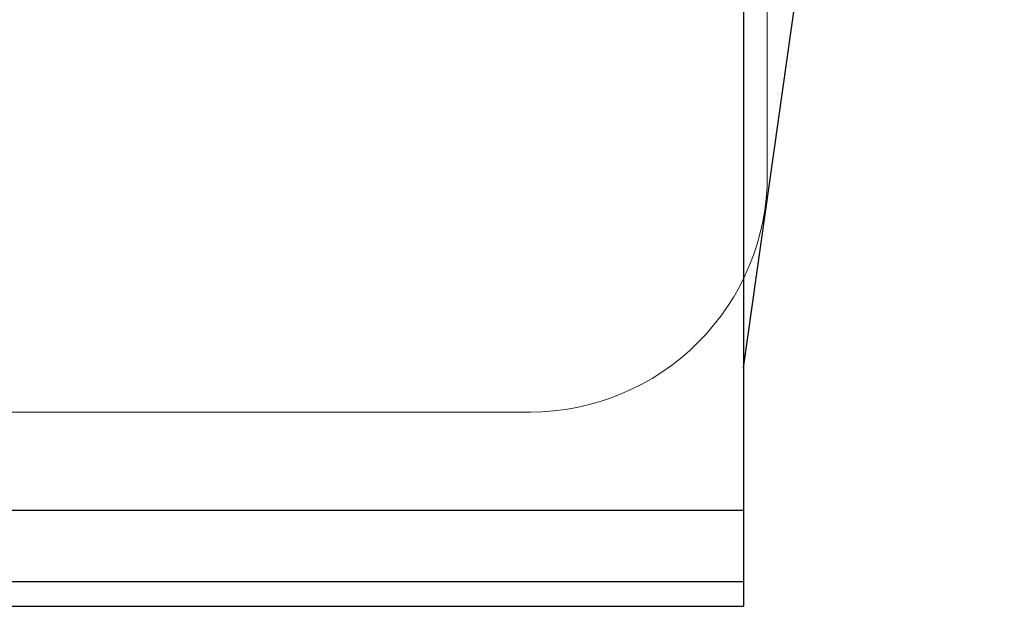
# Model space of a CAD drawing. Header units: millimetres. Extents: x -17122 to 7392, y -6480 to -3200.
# Tile 32 of 70: x -1967 to -1930, y -4934 to -4912. Entities that reach past the tile are written whole.
import ezdxf
from ezdxf.lldxf.tags import DXFTag

# ---------------------------------------------------------------- set-up
doc = ezdxf.new("R2010")
doc.units = ezdxf.units.MM
doc.layers.add('IS_Armatura_Therm', color=7, linetype='SOLID', true_color=0x000000)
doc.layers.add('IS_Wężownica OChP', color=7, linetype='Continuous', lineweight=5, true_color=0x800080)
tags = doc.linetypes.add('SOLID', pattern=[10, 10, 0]).pattern_tags.tags
tags[6:7] = [DXFTag(74, 4), DXFTag(75, 0), DXFTag(340, '0'), DXFTag(46, 0.0), DXFTag(50, 0.0), DXFTag(44, 0.0), DXFTag(45, 0.0)]
tags[4:5] = [DXFTag(74, 4), DXFTag(75, 0), DXFTag(340, '0'), DXFTag(46, 0.0), DXFTag(50, 0.0), DXFTag(44, 0.0), DXFTag(45, 0.0)]

# ---------------------------------------------------------------- blocks, each defined once
blk = doc.blocks.new('A$C3BB659E6')
at = {"color": 7, "linetype": 'Continuous'}
for p, q in [((22, 78.72), (22, 464.01)), ((1604, 463.97), (22, 463.97)), ((22, 454.77), (1604, 454.77)), ((22, 427.64), (1604, 427.64)), ((22, 373.42), (0, 216.88))]:
    blk.add_line(p, q, dxfattribs=at)

msp = doc.modelspace()

# ---------------------------------------------------------------- linework, layer by layer
at = {"layer": 'IS_Wężownica OChP', "color": 52, "true_color": 0xc8c800, "transparency": 33554687}
msp.add_lwpolyline([(-1929.577, -4682.1, 0.414214), (-1938.577, -4691.1), (-1938.577, -4917.717, -0.414214), (-1947.577, -4926.717), (-2139.578, -4926.717, -0.414214), (-2148.578, -4917.717), (-2148.578, -4561.1, -0.414214)], format="xyb", dxfattribs=at)

# ---------------------------------------------------------------- block references
at = {"layer": 'IS_Armatura_Therm', "lineweight": 0, "xscale": 0.1, "yscale": 0.1, "zscale": 0.1, "rotation": 180}
msp.add_blockref('A$C3BB659E6', (-1937.277, -4887.699), dxfattribs=at)

doc.saveas('drawing.dxf')
